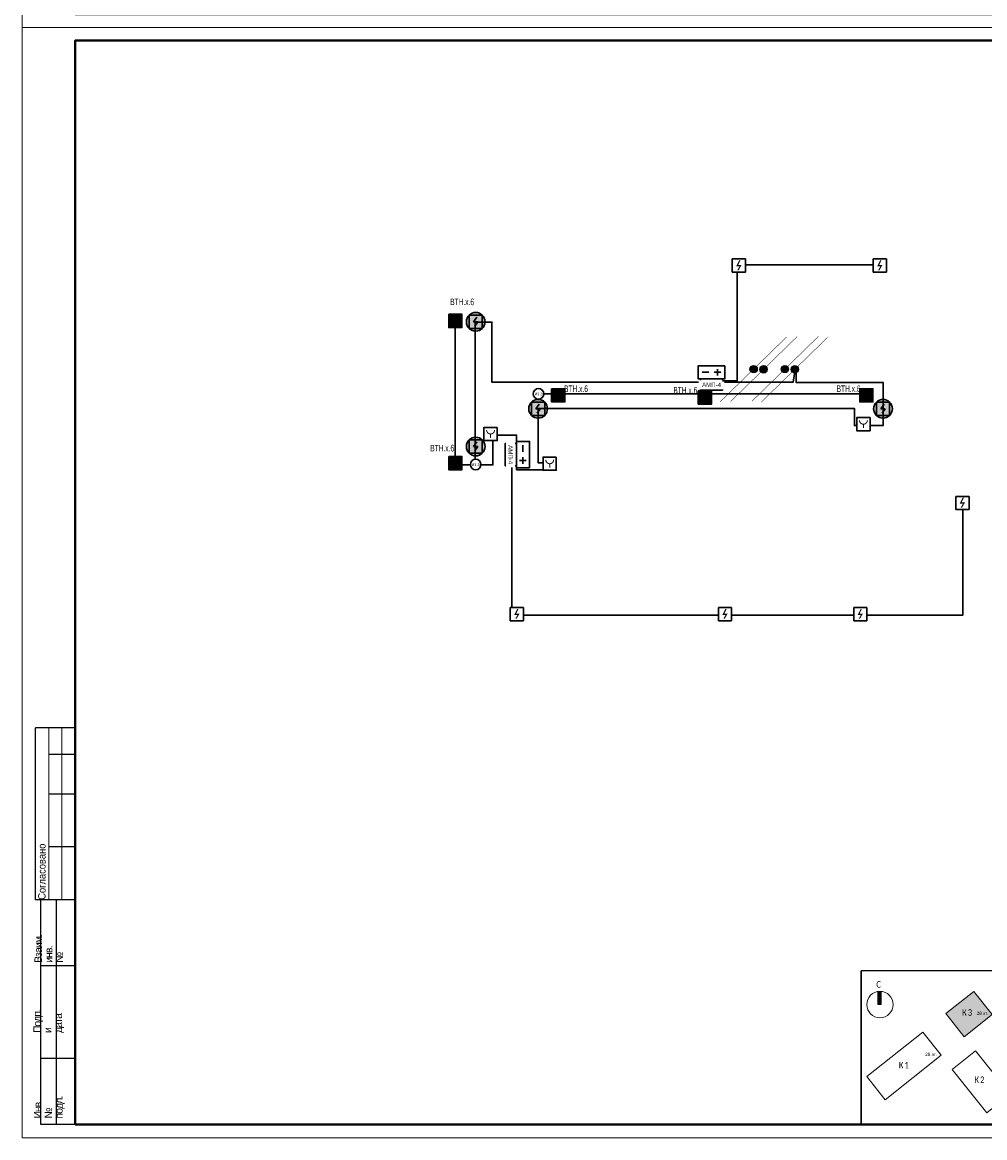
# Model space of a CAD drawing. Header units: millimetres. Extents: x -195178 to 1761886, y 140622 to 301105.
# Tile 25 of 131: x 115291 to 151702, y 182305 to 224498. Entities that reach past the tile are written whole.
import ezdxf
from ezdxf.enums import TextEntityAlignment as Align

# ---------------------------------------------------------------- set-up
doc = ezdxf.new("R2010")
doc.units = ezdxf.units.MM
doc.set_wipeout_variables(frame=1)
doc.linetypes.add('CONTINOUS', pattern=[0])
doc.layers.get('Defpoints').update_dxf_attribs({"color": 252})
doc.layers.add('0_S_Grey_01', color=9, linetype='Continuous', lineweight=5, true_color=0x808080)
for name, color, linetype in [('EI_HATCH_GALV', 7, 'Continuous'), ('АПС', 5, 'Continuous'), ('ПС', 1, 'Continuous'), ('формат', 250, 'Continuous')]:
    doc.layers.add(name, color=color, linetype=linetype)
for name, color, linetype, lineweight in [('format-line3', 7, 'Continuous', 13), ('RC-Извещатели_пожарные', 1, 'Continuous', 30), ('Рамка', 7, 'Continuous', 18), ('СС-011-ПОЖ-СИГНАЛИЗАЦИЯ', 1, 'Continuous', 30), ('Типовые аннотации', 252, 'Continuous', 5), ('УГО АПС и АПЗ$0$_АПС_Оборудование', 1, 'Continuous', 30), ('УГО АПС и АПЗ$0$СС-011-ПОЖ-СИГНАЛИЗАЦИЯ', 1, 'Continuous', 30)]:
    doc.layers.add(name, color=color, linetype=linetype, lineweight=lineweight)
doc.styles.add('1111', font='ARIALN.TTF')
doc.styles.add('Arial', font='arial.ttf', dxfattribs={"width": 0.9, "height": 700})
doc.styles.add('Arial Narrow', font='ARIALN.TTF', dxfattribs={"width": 0.9, "height": 600})
doc.styles.add('Arial_2', font='arial.ttf', dxfattribs={"width": 0.9, "height": 400})
doc.styles.add('Calibri Light_10', font='calibril.ttf', dxfattribs={"height": 1})
doc.styles.add('Calibri Light_9', font='isocpeur.ttf', dxfattribs={"width": 0.8, "height": 2})
doc.styles.get("Standard").update_dxf_attribs({"font": 'isocpeur.ttf', "width": 0.9})
doc.styles.add('УГО АПС и АПЗ$0$Reserve SS', font='arial.ttf', dxfattribs={"height": 2.5})

# ---------------------------------------------------------------- blocks, each defined once
blk = doc.blocks.new('*U29')
for p, q in [((-574, 155), (-589, 155)), ((-589, 90), (-589, 155)), ((-574, 145), (-584, 145)), ((-574, 130), (-584, 130)), ((-574, 110), (-584, 110)), ((-587, 90), (-589, 90)), ((-587, 5), (-587, 90)), ((-574, 90), (-587, 90)), ((-581, 5), (-581, 90)), ((-574, 65), (-587, 65)), ((-574, 30), (-587, 30)), ((-574, 5), (-587, 5))]:
    blk.add_line(p, q)
at = {"color": 0, "lineweight": 0}
blk.add_lwpolyline([(-594, 0), (0, 0), (0, 420), (-594, 420)], close=True, dxfattribs=at)
at = {"lineweight": 40}
blk.add_lwpolyline([(-574, 5), (-5, 5), (-5, 415), (-574, 415)], close=True, dxfattribs=at)
at = {"layer": 'format-line3', "linetype": 'ByBlock'}
for p, q in [((-584, 90), (-584, 155)), ((-579, 90), (-579, 155))]:
    blk.add_line(p, q, dxfattribs=at)
at = {"style": 'Arial', "width": 0.9}
blk.add_text('Формат:', height=2.8, dxfattribs=at).set_placement((-53.97, 1.25))
at = {"char_height": 2.8, "width": 0.2, "attachment_point": 4, "rotation": 90, "line_spacing_factor": 0.857143, "style": 'Arial'}
for s, insert in [('{\\W0.45993; }Согласовано', (-586.58, 90)), ('{\\W0.62543;\\T0.75; \\W1;Взаим. инв. №}', (-584, 66.14)), ('{\\W0.5838;\\T0.8; \\W1;Подп. и дата}', (-584, 39.63)), ('{\\W0.5838;\\T0.8; \\W1;Инв. № подл.}', (-583.77, 7.25))]:
    blk.add_mtext(s, dxfattribs=dict(at, insert=insert))
at = {"style": 'Arial', "width": 0.9, "flags": 8}
blk.add_attdef('FORMAT', (-36.87, 1.26), '', height=2.8, dxfattribs=at)
blk = doc.blocks.new('0_AS_SLK8_BUG_2000 - 0_AS_SLK8_BUG_2000-4765957-Надземная часть_ Корпус 3_ План 1 этажа на отм_-1_640')
at = {"layer": 'Типовые аннотации'}
blk.add_hatch(color=256, dxfattribs=at).paths.add_polyline_path([(-64.89, 34.73), (-65.89, 34.73), (-65.89, 38.73), (-64.89, 38.73)])
at = {"layer": 'Типовые аннотации', "true_color": 0xc0c0c0}
blk.add_hatch(color=9, dxfattribs=at).paths.add_polyline_path([(-31.32, 31.77), (-39.81, 25.01), (-45.35, 31.98), (-36.87, 38.73)])
at = {"layer": '0_S_Grey_01'}
for p, q in [((-36.87, 38.73), (-45.35, 31.98)), ((-31.32, 31.77), (-36.87, 38.73)), ((-45.35, 31.98), (-39.81, 25.01)), ((-39.81, 25.01), (-31.32, 31.77)), ((-7.52, 33.66), (-29.5, 16.16)), ((-1.97, 26.7), (-7.52, 33.66)), ((-52.36, 26.4), (-69.29, 12.92)), ((-46.81, 19.44), (-52.36, 26.4)), ((-23.96, 9.19), (-1.97, 26.7)), ((-36.33, 20.72), (-43.41, 15.08)), ((-25.91, 7.64), (-36.33, 20.72)), ((-63.75, 5.95), (-46.81, 19.44)), ((-43.41, 15.08), (-32.99, 2)), ((-29.5, 16.16), (-23.96, 9.19)), ((-69.29, 12.92), (-63.75, 5.95)), ((-32.99, 2), (-25.91, 7.64))]:
    blk.add_line(p, q, dxfattribs=at)
at = {"layer": 'Типовые аннотации'}
for p, q in [((-64.89, 38.73), (-65.89, 38.73)), ((-65.89, 38.73), (-65.89, 34.73)), ((-64.89, 34.73), (-64.89, 38.73)), ((-36.87, 38.73), (-45.35, 31.98)), ((-31.32, 31.77), (-36.87, 38.73)), ((-65.89, 34.73), (-64.89, 34.73)), ((-45.35, 31.98), (-39.81, 25.01)), ((-39.81, 25.01), (-31.32, 31.77))]:
    blk.add_line(p, q, dxfattribs=at)
blk.add_circle((-65.29, 34.73), 4, dxfattribs=at)
at = {"layer": 'Типовые аннотации', "attachment_point": 1}
for s, insert, char_height, width, style in [('\\fCalibri Light|b0|i0|c204|p34|;C', (-66.38, 41.84), 2, 2.0844, 'Calibri Light_9'), ('\\fCalibri Light|b0|i0|c204|p34|;К', (-40.4, 33.34), 2, 2.0844, 'Calibri Light_9'), ('\\fCalibri Light|b0|i0|c204|p34|;3', (-38.68, 33.34), 2, 1.9241, 'Calibri Light_9'), ('28 ', (-36.05, 32.61), 1, 2.3249, 'Calibri Light_10'), ('эт', (-34.13, 32.61), 1, 1.6034, 'Calibri Light_10'), ('\\fCalibri Light|b0|i0|c204|p34|;.', (-32.81, 32.61), 1, 0.481, 'Calibri Light_10')]:
    blk.add_mtext(s, dxfattribs=dict(at, insert=insert, char_height=char_height, width=width, style=style))
at = {"layer": 'Типовые аннотации', "color": 8, "true_color": 0x808080, "attachment_point": 1}
for s, insert, char_height, width, style in [('\\fCalibri Light|b0|i0|c204|p34|;К', (-40.4, 33.34), 2, 2.0844, 'Calibri Light_9'), ('\\fCalibri Light|b0|i0|c204|p34|;3', (-38.68, 33.34), 2, 1.9241, 'Calibri Light_9'), ('28 ', (-36.05, 32.61), 1, 2.3249, 'Calibri Light_10'), ('эт', (-34.13, 32.61), 1, 1.6034, 'Calibri Light_10'), ('\\fCalibri Light|b0|i0|c204|p34|;.', (-32.81, 32.61), 1, 0.481, 'Calibri Light_10'), ('27 ', (-6.86, 27.48), 1, 2.3249, 'Calibri Light_10'), ('эт', (-4.95, 27.48), 1, 1.6034, 'Calibri Light_10'), ('\\fCalibri Light|b0|i0|c204|p34|;.', (-3.62, 27.48), 1, 0.481, 'Calibri Light_10'), ('\\fCalibri Light|b0|i0|c204|p34|;К', (-17.93, 22.01), 2, 2.0844, 'Calibri Light_9'), ('\\fCalibri Light|b0|i0|c204|p34|;4', (-16.21, 22.01), 2, 1.9241, 'Calibri Light_9'), ('\\fCalibri Light|b0|i0|c204|p34|;К', (-59.56, 17.39), 2, 2.0844, 'Calibri Light_9'), ('\\fCalibri Light|b0|i0|c204|p34|;1', (-57.84, 17.39), 2, 1.9241, 'Calibri Light_9'), ('28 ', (-51.61, 20.15), 1, 2.3249, 'Calibri Light_10'), ('эт', (-49.69, 20.15), 1, 1.6034, 'Calibri Light_10'), ('\\fCalibri Light|b0|i0|c204|p34|;.', (-48.37, 20.15), 1, 0.481, 'Calibri Light_10'), ('\\fCalibri Light|b0|i0|c204|p34|;К', (-36.69, 12.98), 2, 2.0844, 'Calibri Light_9'), ('\\fCalibri Light|b0|i0|c204|p34|;2', (-34.97, 12.98), 2, 1.9241, 'Calibri Light_9'), ('6 ', (-30.11, 8.34), 1, 1.3629, 'Calibri Light_10'), ('эт', (-28.99, 8.34), 1, 1.6034, 'Calibri Light_10'), ('\\fCalibri Light|b0|i0|c204|p34|;.', (-27.67, 8.34), 1, 0.481, 'Calibri Light_10')]:
    blk.add_mtext(s, dxfattribs=dict(at, insert=insert, char_height=char_height, width=width, style=style))
blk = doc.blocks.new('УГО АПС и АПЗ$0$Источник бесперебойного питания v4')
blk.add_wipeout([(0, 5), (10, 5), (10, 0), (0, 0)])
for p, q in [((4, 2.5), (1.5, 2.5)), ((2.75, 3.75), (2.75, 1.25)), ((8.5, 2.5), (6, 2.5))]:
    blk.add_line(p, q)
blk.add_lwpolyline([(0, 0), (10, 0), (10, 5), (0, 5)], close=True)
at = {"style": 'УГО АПС и АПЗ$0$Reserve SS', "flags": 8}
blk.add_attdef('КОЛИЧЕСТВО', (10.26, 5.28), '', height=2.5, dxfattribs=at)
blk = doc.blocks.new('АМП-4')
at = {"color": 1}
blk.add_wipeout([(349424, -74023), (349424, -73183), (349844, -73183), (349844, -74023)], dxfattribs=at)
at = {"layer": 'АПС', "color": 1, "lineweight": 30, "ltscale": 200}
blk.add_lwpolyline([(349424, -73183), (349424, -74023), (349844, -74023), (349844, -73183)], close=True, dxfattribs=at)
at = {"layer": 'АПС', "color": 0, "lineweight": 30, "ltscale": 200, "insert": (349645, -73599), "char_height": 168, "width": 801.95, "attachment_point": 5, "rotation": 90, "style": 'Arial_2', "bg_fill": 2}
blk.add_mtext('АМП-4', dxfattribs=at)
blk = doc.blocks.new('RC-UGO-IRA-01')
blk.add_wipeout([(2.5, 2.5), (2.5, -2.5), (-2.5, -2.5), (-2.5, 2.5)]).dxf.layer = 'RC-Извещатели_пожарные'
blk.add_wipeout([(-2.5, -2.5), (-2.5, 2.5), (2.5, 2.5), (2.5, -2.5)]).dxf.layer = 'RC-Извещатели_пожарные'
at = {"layer": 'RC-Извещатели_пожарные', "ltscale": 30}
blk.add_lwpolyline([(2.5, 2.5), (2.5, -2.5), (-2.5, -2.5), (-2.5, 2.5)], close=True, dxfattribs=at)
at = {"layer": 'RC-Извещатели_пожарные', "ltscale": 30, "const_width": 0.375}
blk.add_lwpolyline([(-1.5, 1.5, 1), (1.5, 1.5, 1)], format="xyb", dxfattribs=at)
blk.add_lwpolyline([(0, 0), (0, -1.5)], dxfattribs=at)
at = {"layer": 'RC-Извещатели_пожарные'}
blk.add_attdef('PSTN', text='', height=1.5, dxfattribs=at).set_placement((2.5, 2.5), align=Align.BOTTOM_CENTER)
blk = doc.blocks.new('ИП 212-45')
blk.add_wipeout([(346277, -75580), (346277, -76080), (345777, -76080), (345777, -75580)]).dxf.layer = 'RC-Извещатели_пожарные'
blk.add_wipeout([(345777, -76080), (345777, -75580), (346277, -75580), (346277, -76080)]).dxf.layer = 'RC-Извещатели_пожарные'
at = {"layer": 'RC-Извещатели_пожарные'}
blk.add_hatch(color=0, dxfattribs=at).paths.add_polyline_path([(346128, -75805), (346014, -76005), (345964, -76005), (346050, -75855), (345927, -75855), (346039, -75630), (346089, -75630), (346002, -75805)])
at = {"layer": 'RC-Извещатели_пожарные', "color": 0, "ltscale": 30}
for p, q in [((345777, -75580), (346277, -75580)), ((345777, -76080), (345777, -75580)), ((346277, -75580), (346277, -76080)), ((346277, -76080), (345777, -76080))]:
    blk.add_line(p, q, dxfattribs=at)
blk = doc.blocks.new('*U83')
h = blk.add_hatch(color=256)
edge = h.paths.add_edge_path()
edge.add_arc((0, 0), 38.7, 0, 360)
for points in [[(348, 348, 0, 50, 0), (206, 206, 5, 5, 0), (0, 0, 5, 5, 0)], [(0, 0, 0, 50, 0), (-141, -141, 5, 5, 0), (-348, -348, 5, 5, 0)]]:
    blk.add_lwpolyline(points, format="xyseb")
blk.add_circle((0, 0), 38.7)
blk = doc.blocks.new('*U80')
h = blk.add_hatch(color=256)
edge = h.paths.add_edge_path()
edge.add_arc((0, 0), 38.7, 0, 360)
for points in [[(0, 0, 0, 50, 0), (141, 141, 5, 5, 0), (348, 348, 5, 5, 0)], [(-348, -348, 0, 50, 0), (-206, -206, 5, 5, 0), (0, 0, 5, 5, 0)]]:
    blk.add_lwpolyline(points, format="xyseb")
blk.add_circle((0, 0), 38.7)
blk = doc.blocks.new('*U77')
at = {"lineweight": 35, "true_color": 0xffffff}
h = blk.add_hatch(color=7, dxfattribs=at)
h.dxf.hatch_style = 1
h.paths.add_polyline_path([(0, 500), (0, 0), (500, 0), (500, 500)])
at = {"color": 1, "linetype": 'ByBlock', "lineweight": -2}
for p, q in [((289, 426), (167, 250)), ((167, 250), (333, 250)), ((333, 250), (219, 86))]:
    blk.add_line(p, q, dxfattribs=at)
at = {"color": 1, "linetype": 'ByBlock', "lineweight": -2, "ltscale": 0.1}
blk.add_lwpolyline([(0, 500), (500, 500), (500, 0), (0, 0)], close=True, dxfattribs=at)
at = {"color": 0, "linetype": 'ByBlock', "lineweight": -2, "style": '1111', "flags": 1}
for tag, p in [('NAME_DEVICE', (-64, -421)), ('NUM_POM', (-82, -847))]:
    blk.add_attdef(tag, p, '', height=125, dxfattribs=at)
at = {"color": 0, "linetype": 'ByBlock', "lineweight": -2, "style": '1111'}
blk.add_attdef('INDEX', (-63, -235), '', height=125, dxfattribs=at)
at = {"color": 0, "linetype": 'ByBlock', "lineweight": -2, "style": '1111', "width": 0.7}
blk.add_attdef('NUM_DEVICE', (-64, -630), '', height=125, dxfattribs=at)
blk = doc.blocks.new('ИП в подвесном потолке')
at = {"layer": 'EI_HATCH_GALV', "lineweight": 30, "true_color": 0xffffff}
h = blk.add_hatch(color=7, dxfattribs=at)
h.dxf.hatch_style = 1
edge = h.paths.add_edge_path()
edge.add_arc((494584, -66648), 354, 0, 360)
at = {"color": 1, "linetype": 'ByBlock', "lineweight": -2}
for p, q in [((494624, -66471), (494501, -66648)), ((494501, -66648), (494667, -66648)), ((494667, -66648), (494553, -66811))]:
    blk.add_line(p, q, dxfattribs=at)
at = {"color": 1, "linetype": 'ByBlock', "lineweight": -2, "ltscale": 0.1}
blk.add_lwpolyline([(494334, -66398), (494834, -66398), (494834, -66898), (494334, -66898)], close=True, dxfattribs=at)
at = {"layer": 'СС-011-ПОЖ-СИГНАЛИЗАЦИЯ', "lineweight": 30}
blk.add_circle((494584, -66648), 354, dxfattribs=at)
blk = doc.blocks.new('УГО АПС и АПЗ$0$A$C0ED213A1')
blk.add_wipeout([(-200, 0), (0, -200), (200, 0), (0, 200)])
blk.add_circle((0, 0), 200)
at = {"layer": 'УГО АПС и АПЗ$0$СС-011-ПОЖ-СИГНАЛИЗАЦИЯ', "color": 1, "style": 'Arial Narrow', "width": 0.9}
blk.add_text('ИЗ-2О', height=100, dxfattribs=at).set_placement((-145, -58))

msp = doc.modelspace()

# ---------------------------------------------------------------- linework, layer by layer
at = {"layer": 'Defpoints', "color": 3, "lineweight": 30}
msp.add_lwpolyline([(147028, 188616), (155691, 188627), (155691, 182805), (147028, 182794)], close=True, dxfattribs=at)
at = {"layer": 'Рамка'}
msp.add_lwpolyline([(117291, 182805), (174191, 182805), (174191, 223805), (117291, 223805)], close=True, dxfattribs=at)
at = {"layer": 'СС-011-ПОЖ-СИГНАЛИЗАЦИЯ', "lineweight": 30, "ltscale": 100}
msp.add_lwpolyline([(144566, 211350), (144566, 210876), (147860, 210876), (147860, 209240), (146770, 209240), (146770, 209890), (134812, 209890), (134812, 207832), (135223, 207832), (135223, 207574), (134288, 207574), (134288, 207574), (133992, 207574), (133992, 208885), (133097, 208885), (133097, 207754), (132428, 207754), (132428, 213155), (133058, 213155), (133058, 210884), (137290, 210884), (137290, 210884), (141664, 210884), (141881, 210884), (144450, 210884), (144531, 211350)], dxfattribs=at)
at = {"layer": 'СС-011-ПОЖ-СИГНАЛИЗАЦИЯ', "color": 1, "lineweight": 30, "ltscale": 100}
msp.add_lwpolyline([(132242, 207761), (131672, 207761), (131672, 212952)], dxfattribs=at)

# ---------------------------------------------------------------- block references
at = {"xscale": 3.600000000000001, "yscale": 3.600000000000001, "zscale": 3.600000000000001, "rotation": 359.2880171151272}
for name, p in [('*U80', (144143, 211379)), ('*U83', (144519, 211371))]:
    msp.add_blockref(name, p, dxfattribs=at)
at = {"layer": 'ПС', "color": 7, "linetype": 'CONTINOUS', "lineweight": 30, "ltscale": 100}
ref = msp.add_blockref('*U77', (131424, 212952), dxfattribs=dict(at, xscale=1.000736, yscale=1.000736, zscale=1.000736))
ref.add_attrib('NUM_DEVICE', 'BTH.x.6', dxfattribs={"layer": '0', "color": 0, "linetype": 'ByBlock', "lineweight": -2, "ltscale": 100, "height": 250.2, "style": '1111', "width": 0.7}).set_placement((131931, 213798), align=Align.CENTER)
ref = msp.add_blockref('*U77', (135318, 210136), dxfattribs=dict(at, xscale=1.000736, yscale=1.000736, zscale=1.000736))
ref.add_attrib('NUM_DEVICE', 'BTH.x.6', dxfattribs={"layer": '0', "color": 0, "linetype": 'ByBlock', "lineweight": -2, "ltscale": 100, "height": 250.2, "style": '1111', "width": 0.7}).set_placement((136240, 210511), align=Align.CENTER)
ref = msp.add_blockref('*U77', (146974, 210136), dxfattribs=dict(at, xscale=1.000736, yscale=1.000736, zscale=1.000736))
ref.add_attrib('NUM_DEVICE', 'BTH.x.6', dxfattribs={"layer": '0', "color": 0, "linetype": 'ByBlock', "lineweight": -2, "ltscale": 100, "height": 250.2, "style": '1111', "width": 0.7}).set_placement((146551, 210511), align=Align.CENTER)
ref = msp.add_blockref('*U77', (131424, 207572), dxfattribs=dict(at, xscale=1.000736, yscale=1.000736, zscale=1.000736))
ref.add_attrib('NUM_DEVICE', 'BTH.x.6', dxfattribs={"layer": '0', "color": 0, "linetype": 'ByBlock', "lineweight": -2, "ltscale": 100, "height": 250.2, "style": '1111', "width": 0.7}).set_placement((131177, 208264), align=Align.CENTER)
at = {"layer": 'СС-011-ПОЖ-СИГНАЛИЗАЦИЯ', "lineweight": 30}
for p in [(-362139, 279816), (-359778, 276527)]:
    msp.add_blockref('ИП в подвесном потолке', p, dxfattribs=at)
at = {"layer": 'Типовые аннотации', "xscale": 125, "yscale": 125, "zscale": 125}
msp.add_blockref('0_AS_SLK8_BUG_2000 - 0_AS_SLK8_BUG_2000-4765957-Надземная часть_ Корпус 3_ План 1 этажа на отм_-1_640', (155901, 182999), dxfattribs=at)
at = {"layer": 'формат', "xscale": 100, "yscale": 100, "zscale": 100}
for p in [(174691, 224305), (174691, 182305)]:
    msp.add_blockref('*U29', p, dxfattribs=at).add_auto_attribs({'FORMAT': 'А2'})

# ---------------------------------------------------------------- next in the draw order: block references
at = {"layer": 'RC-Извещатели_пожарные', "rotation": 359.9525678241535}
for p, xscale, yscale, zscale in [((147114, 209295), 99.99999999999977, 99.99999999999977, 99.99999999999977), ((133008, 208924), 99.99999999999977, 99.99999999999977, 99.99999999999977), ((135245, 207800), 99.99999999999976, 99.99999999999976, 99.99999999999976)]:
    msp.add_blockref('RC-UGO-IRA-01', p, dxfattribs=dict(at, xscale=xscale, yscale=yscale, zscale=zscale))
at = {"layer": 'УГО АПС и АПЗ$0$_АПС_Оборудование', "color": 252, "xscale": 100, "yscale": 100, "zscale": 100, "rotation": 180}
msp.add_blockref('УГО АПС и АПЗ$0$Источник бесперебойного питания v4', (141864, 211508), dxfattribs=at)

# ---------------------------------------------------------------- next in the draw order: linework, layer by layer
at = {"layer": 'СС-011-ПОЖ-СИГНАЛИЗАЦИЯ', "lineweight": 30, "ltscale": 100}
msp.add_lwpolyline([(133815, 207726), (133815, 202075), (150878, 202075), (150878, 206066)], dxfattribs=at)

# ---------------------------------------------------------------- next in the draw order: block references
at = {"layer": 'СС-011-ПОЖ-СИГНАЛИЗАЦИЯ', "lineweight": 30, "rotation": 270}
msp.add_blockref('АМП-4', (214967, 560432), dxfattribs=at)
at = {"layer": 'СС-011-ПОЖ-СИГНАЛИЗАЦИЯ', "lineweight": 30}
for p in [(-346729, 276527), (-362139, 275099)]:
    msp.add_blockref('ИП в подвесном потолке', p, dxfattribs=at)

# ---------------------------------------------------------------- next in the draw order: linework, layer by layer
at = {"layer": 'СС-011-ПОЖ-СИГНАЛИЗАЦИЯ', "lineweight": 30, "ltscale": 100}
msp.add_lwpolyline([(141784, 210933), (142340, 210933), (142340, 215318), (147484, 215318)], dxfattribs=at)
at = {"layer": 'СС-011-ПОЖ-СИГНАЛИЗАЦИЯ', "color": 1, "lineweight": 30, "ltscale": 100}
msp.add_lwpolyline([(134816, 210232), (134816, 210441), (146974, 210441)], dxfattribs=at)

# ---------------------------------------------------------------- next in the draw order: block references
at = {"xscale": 3.600000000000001, "yscale": 3.600000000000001, "zscale": 3.600000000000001, "rotation": 359.2880171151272}
for name, p in [('*U83', (142960, 211379)), ('*U80', (143337, 211371))]:
    msp.add_blockref(name, p, dxfattribs=at)
at = {"layer": 'ПС', "color": 7, "linetype": 'CONTINOUS', "lineweight": 30, "ltscale": 100}
ref = msp.add_blockref('*U77', (140866, 210055), dxfattribs=dict(at, xscale=1.000736, yscale=1.000736, zscale=1.000736))
ref.add_attrib('NUM_DEVICE', 'BTH.x.6', dxfattribs={"layer": '0', "color": 0, "linetype": 'ByBlock', "lineweight": -2, "ltscale": 100, "height": 250.2, "style": '1111', "width": 0.7}).set_placement((140375, 210452), align=Align.CENTER)
at = {"layer": 'СС-011-ПОЖ-СИГНАЛИЗАЦИЯ', "color": 0, "lineweight": 30}
for p in [(-195169, 282146), (-212023, 277938), (-204150, 277938), (-199031, 277938)]:
    msp.add_blockref('ИП 212-45', p, dxfattribs=at)
at = {"layer": 'УГО АПС и АПЗ$0$_АПС_Оборудование', "color": 252, "xscale": 100, "yscale": 100, "zscale": 100, "rotation": 89.99999999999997}
msp.add_blockref('УГО АПС и АПЗ$0$Источник бесперебойного питания v4', (134483, 207646), dxfattribs=at)
at = {"layer": 'УГО АПС и АПЗ$0$_АПС_Оборудование'}
msp.add_blockref('УГО АПС и АПЗ$0$A$C0ED213A1', (132442, 207771), dxfattribs=at)

# ---------------------------------------------------------------- next in the draw order: block references
at = {"layer": 'СС-011-ПОЖ-СИГНАЛИЗАЦИЯ', "color": 0, "lineweight": 30}
for p in [(-203624, 291125), (-198292, 291125)]:
    msp.add_blockref('ИП 212-45', p, dxfattribs=at)
at = {"layer": 'СС-011-ПОЖ-СИГНАЛИЗАЦИЯ', "lineweight": 30, "rotation": 180}
msp.add_blockref('АМП-4', (483407, 134543), dxfattribs=at)
at = {"layer": 'УГО АПС и АПЗ$0$_АПС_Оборудование'}
msp.add_blockref('УГО АПС и АПЗ$0$A$C0ED213A1', (134821, 210444), dxfattribs=at)

doc.saveas('drawing.dxf')
